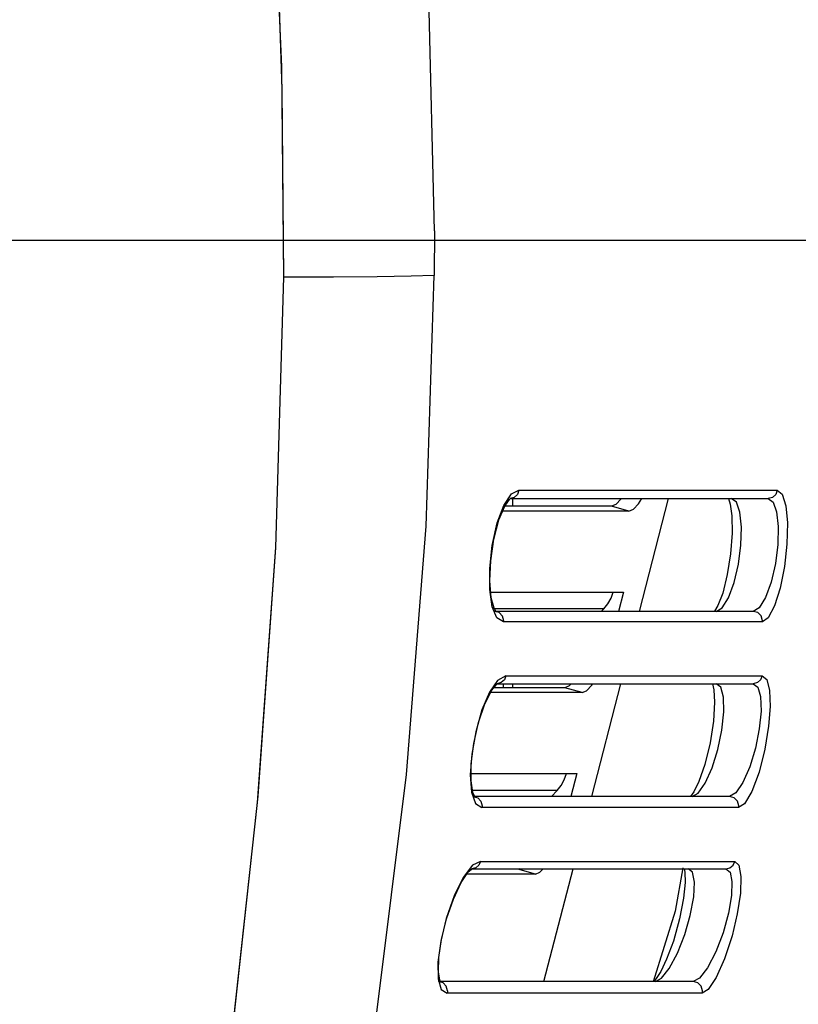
# Model space of a CAD drawing. Header units: inches. Extents: x 0 to 420, y 0 to 297.
# Tile 17 of 90: x 124.49 to 131.53, y 69.22 to 78.13. Entities that reach past the tile are written whole.
import ezdxf

# ---------------------------------------------------------------- set-up
doc = ezdxf.new("R2010")
doc.units = ezdxf.units.IN
doc.header["$LTSCALE"] = 23.1
doc.header["$MEASUREMENT"] = 0
doc.linetypes.add('PHANTOM', pattern=[0.8, 0.45, -0.05, 0.1, -0.05, 0.1, -0.05])
doc.layers.get('0').update_dxf_attribs({"linetype": 'CONTINUOUS'})
doc.layers.add('DEFAULT_3', color=7, linetype='PHANTOM')
doc.layers.add('DIM_PILOTEES', color=7, linetype='CONTINUOUS')
doc.styles.get("Standard").update_dxf_attribs({"font": 'txt', "width": 0.7})
doc.styles.add('TEXTSTYLE_2', font='txt', dxfattribs={"width": 0.7})
doc.dimstyles.new('DIMSTYLE_1', dxfattribs={"dimtxt": 0.18, "dimasz": 3.5, "dimexe": 2, "dimexo": 0, "dimgap": 0.045, "dimtad": 1, "dimzin": 4, "dimdsep": 46, "dimtxsty": 'TEXTSTYLE_2', "dimblk": '_FILLED', "dimblk1": '_FILLED', "dimblk2": '_FILLED', "dimcen": 0.09, "dimazin": 1, "dimtp": 0.003937, "dimtm": 0.003937, "dimtfac": 1, "dimtdec": 0, "dimtofl": 0, "dimtmove": 0, "dimatfit": 3, "dimldrblk": '_FILLED', "dimfxl": 1, "dimtolj": 1, "dimtzin": 4, "dimarcsym": 0})
doc.dimstyles.new('DIMSTYLE_4', dxfattribs={"dimtxt": 2.5, "dimasz": 3.5, "dimexe": 2, "dimexo": 0, "dimgap": 0.09, "dimtad": 1, "dimdec": 0, "dimzin": 4, "dimdsep": 46, "dimtxsty": 'STANDARD', "dimblk": '_FILLED', "dimblk1": '_FILLED', "dimblk2": '_FILLED', "dimcen": 0.09, "dimazin": 1, "dimtp": 0.07874, "dimtm": 0.07874, "dimtfac": 1, "dimtdec": 0, "dimtofl": 0, "dimtmove": 0, "dimatfit": 1, "dimldrblk": '_FILLED', "dimfxl": 1, "dimtolj": 1, "dimtzin": 4, "dimarcsym": 0})

# ---------------------------------------------------------------- blocks, each defined once
blk = doc.blocks.new('_FILLED')
at = {"color": 0, "linetype": 'ByBlock'}
blk.add_solid([(0, 0), (-1, 0.142857), (-1, -0.142857)], dxfattribs=at)
blk = doc.blocks.new('*D7')
at = {"layer": 'DIM_PILOTEES', "color": 2, "linetype": 'Continuous'}
for p, q in [((120.363, 76.135904), (155.164035, 76.135904)), ((155.164035, 76.135904), (157.209035, 76.135904)), ((155.209035, 76.135904), (155.209035, 56.305404)), ((155.209035, 36.474904), (155.209035, 56.305404)), ((110.21963, 36.474904), (155.164035, 36.474904)), ((155.164035, 36.474904), (157.209035, 36.474904))]:
    blk.add_line(p, q, dxfattribs=at)
at = {"layer": 'DIM_PILOTEES', "color": 2, "linetype": 'Continuous', "xscale": 3.5, "yscale": 3.5, "zscale": 3.5}
for p, rotation in [((155.209035, 76.135904), 90), ((155.209035, 36.474904), 270)]:
    blk.add_blockref('_FILLED', p, dxfattribs=dict(at, rotation=rotation))
blk = doc.blocks.new('*D14')
at = {"layer": 'DIM_PILOTEES', "color": 2, "linetype": 'Continuous'}
blk.add_line((130.459481, 99.719242), (144.563257, 108.862085), dxfattribs=at)
at = {"layer": 'DIM_PILOTEES', "color": 2, "linetype": 'Continuous', "xscale": 3.5, "yscale": 3.5, "zscale": 3.5, "rotation": 212.953525}
blk.add_blockref('_FILLED', (130.459481, 99.719242), dxfattribs=at)

msp = doc.modelspace()

# ---------------------------------------------------------------- linework, layer by layer
at = {"color": 7, "linetype": 'Continuous'}
for p, q in [((126.782728, 79.455852), (126.855691, 77.705217)), ((126.80445, 79.061551), (126.860358, 77.501136)), ((128.238413, 76.220904), (128.181624, 78.570305)), ((126.855691, 77.705217), (126.873558, 75.802369)), ((126.860358, 77.501136), (126.873558, 75.80237)), ((128.238413, 76.220904), (128.238427, 76.086399)), ((128.238427, 76.086399), (128.237475, 75.951911)), ((128.237475, 75.951911), (128.236749, 75.817376)), ((126.873558, 75.80237), (126.802432, 73.357463)), ((126.873558, 75.802369), (126.802688, 73.356416)), ((127.325371, 75.801778), (126.87363, 75.802358)), ((127.72014, 75.804301), (127.325371, 75.801778)), ((128.028676, 75.809603), (127.72014, 75.804301)), ((128.236749, 75.817376), (128.028676, 75.809603)), ((128.164764, 73.5477), (128.236749, 75.817376)), ((128.866469, 73.737171), (128.934626, 73.841264)), ((128.934626, 73.841264), (129.001728, 73.876006)), ((128.988793, 73.836828), (128.959792, 73.808765)), ((129.001728, 73.876006), (128.988793, 73.836828)), ((129.001728, 73.876006), (131.338617, 73.876006)), ((131.325322, 73.836702), (131.295459, 73.808588)), ((131.338617, 73.876006), (131.325322, 73.836702)), ((131.338618, 73.876006), (131.383587, 73.838956)), ((131.383587, 73.838956), (131.415336, 73.734177)), ((128.87427, 73.731206), (128.916721, 73.791236)), ((128.916721, 73.791236), (128.920893, 73.794948)), ((128.921033, 73.798404), (131.256188, 73.798404)), ((128.922278, 73.798414), (128.921035, 73.798404)), ((128.959792, 73.808765), (128.922278, 73.798414)), ((128.945034, 73.794948), (128.945034, 73.729384)), ((129.880355, 73.746362), (129.839395, 73.729384)), ((129.92707, 73.795901), (129.880355, 73.746362)), ((129.928641, 73.798404), (129.92707, 73.795901)), ((130.038205, 73.702366), (130.084922, 73.75191)), ((130.084922, 73.75191), (130.114106, 73.798404)), ((130.09164, 72.778404), (130.35436, 73.798404)), ((130.896552, 73.798404), (130.912181, 73.747661)), ((130.912181, 73.747661), (130.926403, 73.643135)), ((130.968387, 73.766339), (130.923087, 73.798404)), ((131.000053, 73.676421), (130.968387, 73.766339)), ((131.295459, 73.808588), (131.256184, 73.798404)), ((131.256187, 73.798404), (131.301044, 73.766884)), ((131.301044, 73.766884), (131.332645, 73.678352)), ((128.807308, 73.577959), (128.866469, 73.737171)), ((128.822138, 73.606637), (128.87427, 73.731206)), ((129.997242, 73.685385), (128.855094, 73.685385)), ((129.839395, 73.729384), (128.873508, 73.729384)), ((129.997242, 73.685385), (129.839395, 73.729384)), ((129.997242, 73.685385), (130.038205, 73.702366)), ((131.014596, 73.541141), (131.000053, 73.676421)), ((131.332645, 73.678352), (131.347515, 73.545683)), ((131.415336, 73.734177), (131.430029, 73.577907)), ((128.761889, 73.373704), (128.807308, 73.577959)), ((128.776558, 73.430855), (128.822138, 73.606637)), ((130.926403, 73.643135), (130.929654, 73.485659)), ((131.430029, 73.577907), (131.426141, 73.386951)), ((127.987384, 71.303871), (128.164764, 73.5477)), ((130.929654, 73.485659), (130.916373, 73.299227)), ((131.010181, 73.376964), (131.014596, 73.541141)), ((131.347515, 73.545683), (131.344046, 73.384358)), ((128.748295, 73.235889), (128.776558, 73.430855)), ((126.802688, 73.356416), (126.636549, 71.049748)), ((126.802432, 73.357463), (126.642167, 71.106307)), ((128.738938, 73.167028), (128.761889, 73.373704)), ((130.987473, 73.204574), (131.010181, 73.376964)), ((131.344046, 73.384358), (131.32214, 73.210669)), ((131.426141, 73.386951), (131.403795, 73.183772)), ((128.740764, 73.053602), (128.748295, 73.235889)), ((130.916373, 73.299227), (130.886883, 73.110622)), ((128.738557, 72.976938), (128.738938, 73.167028)), ((130.947973, 73.037923), (130.987473, 73.204574)), ((131.32214, 73.210669), (131.283466, 73.043286)), ((131.403795, 73.183772), (131.364725, 72.988346)), ((128.752839, 72.902125), (128.740764, 73.053602)), ((130.886883, 73.110622), (130.844806, 72.943613)), ((130.896717, 72.900432), (130.947973, 73.037923)), ((131.283466, 73.043286), (131.232236, 72.903122)), ((128.761153, 72.819419), (128.738557, 72.976938)), ((128.748836, 72.952347), (129.949009, 72.952347)), ((129.835807, 72.896657), (129.855292, 72.952347)), ((129.949009, 72.952347), (129.904206, 72.778404)), ((131.364725, 72.988346), (131.313909, 72.827)), ((128.777634, 72.806875), (128.752839, 72.902125)), ((129.807321, 72.845328), (129.835807, 72.896657)), ((130.844806, 72.943613), (130.801592, 72.83053)), ((130.840555, 72.809949), (130.896717, 72.900432)), ((131.232236, 72.903122), (131.175573, 72.810452)), ((128.803644, 72.71882), (128.761153, 72.819419)), ((128.79607, 72.775266), (128.777634, 72.806875)), ((129.770702, 72.799929), (128.781685, 72.799929)), ((128.824333, 72.767016), (128.783837, 72.778404)), ((128.796792, 72.774677), (128.79607, 72.775266)), ((131.121885, 72.778404), (128.796792, 72.778404)), ((128.853978, 72.735904), (128.824333, 72.767016)), ((129.750011, 72.778404), (129.770702, 72.799929)), ((129.770702, 72.799929), (129.807321, 72.845328)), ((130.801592, 72.83053), (130.770726, 72.778957)), ((130.787409, 72.778405), (130.840555, 72.809949)), ((131.162353, 72.767543), (131.121884, 72.778404)), ((131.175573, 72.810452), (131.121885, 72.778404)), ((131.192553, 72.737614), (131.162353, 72.767543)), ((131.313909, 72.827), (131.257364, 72.719376)), ((128.864125, 72.682241), (128.803644, 72.71882)), ((128.864829, 72.693404), (128.853978, 72.735904)), ((128.864516, 72.685939), (128.864128, 72.682241)), ((131.203909, 72.682241), (128.864128, 72.682241)), ((128.864751, 72.689665), (128.864516, 72.685939)), ((128.864829, 72.693404), (128.864751, 72.689665)), ((131.204626, 72.693404), (131.192553, 72.737614)), ((131.257364, 72.719376), (131.203909, 72.682241)), ((131.203909, 72.682241), (131.204305, 72.685927)), ((131.204305, 72.685927), (131.204545, 72.689645)), ((131.204545, 72.689645), (131.204626, 72.693404)), ((128.808953, 72.154139), (128.737213, 72.048843)), ((128.885584, 72.196535), (128.808953, 72.154139)), ((128.870866, 72.159051), (128.842533, 72.133652)), ((128.885589, 72.196535), (128.870866, 72.159051)), ((128.885589, 72.196535), (131.202311, 72.196535)), ((131.18766, 72.159598), (131.158212, 72.133587)), ((131.202311, 72.196535), (131.18766, 72.159598)), ((131.202311, 72.196535), (131.243625, 72.160947)), ((131.243625, 72.160947), (131.267821, 72.063646)), ((128.695043, 71.942084), (128.756651, 72.064116)), ((128.756651, 72.064116), (128.801708, 72.118803)), ((129.416448, 72.08731), (128.775761, 72.08731)), ((128.801708, 72.118803), (128.805641, 72.121788)), ((128.805441, 72.12423), (131.120453, 72.12423)), ((128.842533, 72.133652), (128.806065, 72.124233)), ((128.863, 72.08731), (128.863, 72.124233)), ((128.945034, 72.12423), (128.945034, 72.08731)), ((129.457278, 72.10419), (129.416448, 72.08731)), ((129.574294, 72.043311), (129.416448, 72.08731)), ((129.476219, 72.12423), (129.457278, 72.10419)), ((129.574294, 72.043311), (129.615121, 72.060189)), ((129.615121, 72.060189), (129.661687, 72.109453)), ((129.660424, 71.10423), (129.923145, 72.12423)), ((129.661687, 72.109453), (129.670986, 72.12423)), ((130.754009, 72.12423), (130.76574, 72.069581)), ((130.76574, 72.069581), (130.771472, 71.955645)), ((130.827248, 72.092318), (130.784999, 72.12423)), ((130.851537, 72.002954), (130.827248, 72.092318)), ((131.158212, 72.133587), (131.120449, 72.12423)), ((131.120453, 72.12423), (131.16206, 72.093343)), ((131.16206, 72.093343), (131.186504, 72.00672)), ((131.267821, 72.063646), (131.273536, 71.916708)), ((128.737213, 72.048843), (128.66808, 71.886278)), ((129.574294, 72.043311), (128.746147, 72.043311)), ((130.85544, 71.868058), (130.851537, 72.002954)), ((131.186504, 72.00672), (131.19145, 71.876272)), ((128.66808, 71.886278), (128.611896, 71.687166)), ((128.637574, 71.772345), (128.695043, 71.942084)), ((130.771472, 71.955645), (130.760931, 71.78648)), ((131.19145, 71.876272), (131.176162, 71.716002)), ((131.273536, 71.916708), (131.260305, 71.738579)), ((130.83808, 71.702791), (130.85544, 71.868058)), ((128.594722, 71.581621), (128.637574, 71.772345)), ((130.760931, 71.78648), (130.730569, 71.589928)), ((130.801855, 71.530009), (130.83808, 71.702791)), ((131.176162, 71.716002), (131.141219, 71.541224)), ((131.260305, 71.738579), (131.226866, 71.533205)), ((128.611896, 71.687166), (128.576351, 71.485807)), ((128.572008, 71.398308), (128.594722, 71.581621)), ((130.730569, 71.589928), (130.68277, 71.393875)), ((130.749191, 71.362657), (130.801855, 71.530009)), ((131.141219, 71.541224), (131.089442, 71.371361)), ((131.226866, 71.533205), (131.173399, 71.32366)), ((128.576351, 71.485807), (128.563319, 71.301)), ((128.57032, 71.245045), (128.572008, 71.398308)), ((130.68277, 71.393875), (130.629376, 71.239751)), ((130.687207, 71.225043), (130.749191, 71.362657)), ((131.089442, 71.371361), (131.026946, 71.22915)), ((127.714483, 69.124384), (127.987384, 71.303871)), ((128.563319, 71.301), (128.574057, 71.143111)), ((128.571039, 71.310273), (129.526061, 71.310273)), ((129.384373, 71.203254), (129.41286, 71.254583)), ((129.41286, 71.254583), (129.432344, 71.310273)), ((129.526061, 71.310273), (129.472991, 71.10423)), ((131.173399, 71.32366), (131.108713, 71.149645)), ((128.58577, 71.141198), (128.57032, 71.245045)), ((129.347754, 71.157855), (129.384373, 71.203254)), ((130.629376, 71.239751), (130.584185, 71.146377)), ((130.624367, 71.135118), (130.687207, 71.225043)), ((131.026946, 71.22915), (130.963161, 71.136021)), ((126.642167, 71.106307), (126.420803, 69.085932)), ((128.574057, 71.143111), (128.610046, 71.039537)), ((129.347754, 71.157855), (128.583292, 71.157855)), ((128.602672, 71.100846), (128.58577, 71.141198)), ((128.588124, 71.10423), (128.589306, 71.104221)), ((128.589306, 71.104221), (128.630171, 71.091896)), ((130.907691, 71.10423), (128.601254, 71.10423)), ((128.604153, 71.099029), (128.602672, 71.100846)), ((128.630171, 71.091896), (128.659277, 71.059921)), ((129.296207, 71.10423), (129.347754, 71.157855)), ((129.306595, 71.115036), (129.303811, 71.10423)), ((130.584185, 71.146377), (130.554671, 71.104747)), ((130.569866, 71.104232), (130.624367, 71.135118)), ((130.963161, 71.136021), (130.907691, 71.10423)), ((130.949165, 71.092794), (130.907692, 71.10423)), ((130.979295, 71.061886), (130.949165, 71.092794)), ((131.108713, 71.149645), (131.04132, 71.036345)), ((126.636549, 71.049748), (126.418853, 69.067082)), ((128.610046, 71.039537), (128.667631, 71.002769)), ((128.659277, 71.059921), (128.669167, 71.01923)), ((128.668479, 71.008185), (128.667632, 71.002769)), ((130.988907, 71.002769), (128.667632, 71.002769)), ((128.668994, 71.013688), (128.668479, 71.008185)), ((128.669167, 71.01923), (128.668994, 71.013688)), ((130.990474, 71.01923), (130.979295, 71.061886)), ((131.04132, 71.036345), (130.988907, 71.002769)), ((130.988907, 71.002769), (130.989772, 71.008181)), ((130.989772, 71.008181), (130.990296, 71.013662)), ((130.990296, 71.013662), (130.990474, 71.01923)), ((128.582957, 70.481004), (128.499184, 70.372123)), ((128.611807, 70.458769), (128.576039, 70.450057)), ((128.655297, 70.517064), (128.582957, 70.481004)), ((128.639602, 70.482261), (128.611807, 70.458769)), ((128.655306, 70.517064), (128.639602, 70.482261)), ((128.655306, 70.517064), (130.954181, 70.517064)), ((130.48561, 70.458918), (130.414014, 70.067856)), ((130.873228, 70.450057), (130.910321, 70.459057)), ((130.910321, 70.459057), (130.939366, 70.483886)), ((130.939366, 70.483886), (130.954181, 70.517064)), ((130.954185, 70.517064), (130.992269, 70.482588)), ((130.992269, 70.482588), (131.01008, 70.381137)), ((128.499184, 70.372123), (128.416643, 70.204538)), ((128.479998, 70.324452), (128.541269, 70.415593)), ((129.151346, 70.401237), (128.531618, 70.401237)), ((128.541269, 70.415593), (128.551616, 70.427066)), ((128.551616, 70.427066), (128.57703, 70.448626)), ((128.9935, 70.445237), (128.573034, 70.445237)), ((128.575833, 70.450057), (130.873233, 70.450057)), ((128.57703, 70.448626), (128.575841, 70.450066)), ((129.00516, 70.450057), (128.9935, 70.445237)), ((129.151346, 70.401237), (128.9935, 70.445237)), ((129.151346, 70.401237), (129.192173, 70.418115)), ((129.192173, 70.418115), (129.222366, 70.450057)), ((129.229208, 69.430057), (129.491929, 70.450057)), ((130.497508, 70.450057), (130.503205, 70.419468)), ((130.503205, 70.419468), (130.504683, 70.326919)), ((130.573078, 70.418475), (130.534011, 70.450057)), ((130.589981, 70.32982), (130.573078, 70.418475)), ((130.873232, 70.450057), (130.911584, 70.420011)), ((130.911584, 70.420011), (130.929067, 70.335584)), ((131.01008, 70.381137), (131.004681, 70.228892)), ((128.410123, 70.175973), (128.479998, 70.324452)), ((130.504683, 70.326919), (130.49055, 70.183423)), ((130.583057, 70.195202), (130.589981, 70.32982)), ((130.929067, 70.335584), (130.924246, 70.207444)), ((128.416643, 70.204538), (128.345241, 69.999759)), ((130.552153, 70.028618), (130.583057, 70.195202)), ((130.924246, 70.207444), (130.896926, 70.04791)), ((131.004681, 70.228892), (130.977058, 70.043371)), ((128.34821, 69.996056), (128.410123, 70.175973)), ((130.49055, 70.183423), (130.45466, 69.995796)), ((130.414014, 70.067856), (130.217674, 69.427648)), ((130.501681, 69.854817), (130.552153, 70.028618)), ((130.896926, 70.04791), (130.848205, 69.871532)), ((130.977058, 70.043371), (130.929346, 69.84204)), ((128.345241, 69.999759), (128.29576, 69.794335)), ((128.303109, 69.811572), (128.34821, 69.996056)), ((130.45466, 69.995796), (130.39898, 69.79594)), ((130.435144, 69.686657), (130.501681, 69.854817)), ((130.848205, 69.871532), (130.782258, 69.698781)), ((130.929346, 69.84204), (130.861564, 69.635117)), ((128.29576, 69.794335), (128.270549, 69.603999)), ((128.278977, 69.646273), (128.303109, 69.811572)), ((130.39898, 69.79594), (130.338402, 69.632204)), ((130.361976, 69.549105), (130.435144, 69.686657)), ((130.782258, 69.698781), (130.707722, 69.5546)), ((128.270549, 69.603999), (128.272455, 69.455604)), ((128.275706, 69.518261), (128.278977, 69.646273)), ((130.338402, 69.632204), (130.285779, 69.521757)), ((130.861564, 69.635117), (130.785904, 69.464841)), ((128.2872, 69.442928), (128.275706, 69.518261)), ((130.285779, 69.521757), (130.24482, 69.456122)), ((130.292343, 69.460064), (130.361976, 69.549105)), ((130.707722, 69.5546), (130.636571, 69.461393)), ((128.272455, 69.455604), (128.300184, 69.359098)), ((128.316517, 69.418669), (128.276918, 69.430051)), ((128.296217, 69.4222), (128.2872, 69.442928)), ((130.579429, 69.430057), (128.292799, 69.430057)), ((128.346196, 69.387557), (128.316517, 69.418669)), ((128.357059, 69.345057), (128.346196, 69.387557)), ((130.24482, 69.456122), (130.221152, 69.428998)), ((130.236566, 69.430058), (130.292343, 69.460064)), ((130.636571, 69.461393), (130.579429, 69.430057)), ((130.620398, 69.418929), (130.579429, 69.430057)), ((130.65015, 69.38929), (130.620398, 69.418929)), ((130.662247, 69.345057), (130.65015, 69.38929)), ((130.785904, 69.464841), (130.713606, 69.356699)), ((128.300184, 69.359098), (128.354357, 69.323298)), ((128.355843, 69.330395), (128.354357, 69.323298)), ((130.659488, 69.323298), (128.354357, 69.323298)), ((128.356753, 69.337685), (128.355843, 69.330395)), ((128.357059, 69.345057), (128.356753, 69.337685)), ((130.713606, 69.356699), (130.659488, 69.323298)), ((130.659488, 69.323298), (130.661009, 69.330411)), ((130.661009, 69.330411), (130.661933, 69.337659)), ((130.661933, 69.337659), (130.662247, 69.345057))]:
    msp.add_line(p, q, dxfattribs=at)
at = {"layer": 'DEFAULT_3', "color": 7, "linetype": 'PHANTOM'}
msp.add_circle((94.442943, 76.371342), 42.922203, dxfattribs=at)

# ---------------------------------------------------------------- dimensions: what is measured, and where the dimension line sits
at = {"layer": 'DIM_PILOTEES', "color": 2, "linetype": 'Continuous'}
dim = msp.add_diameter_dim_2p(p1=(130.459481, 99.719242), p2=(58.426404, 53.023441), text='{\\fSymbol_ASME;\\W1.0;⌀}<>', dimstyle='DIMSTYLE_4', override={"dimpost": '<>'}, dxfattribs=at)
dim.commit()
dim.dimension.update_dxf_attribs({"geometry": '*D14', "text_midpoint": (137.403577, 104.965621), "dimtype": 163})
dim = msp.add_linear_dim(base=(155.209035, 76.135904), p1=(110.21963, 36.474904), p2=(120.363, 76.135904), angle=90, text=' ', dimstyle='DIMSTYLE_1', dxfattribs=at)
dim.commit()
dim.dimension.update_dxf_attribs({"geometry": '*D7', "text_midpoint": (155.209035, 55.417917), "dimtype": 160})

doc.saveas('drawing.dxf')
